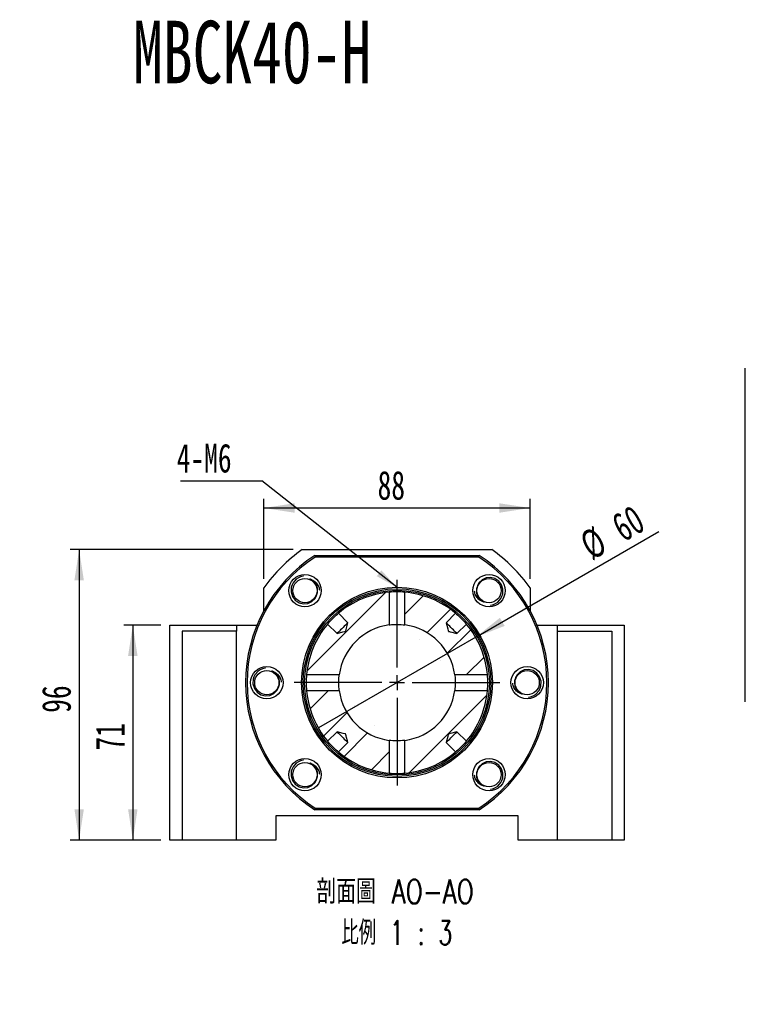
# Paper-space layout 'MBCK40-H' of a CAD drawing. Header units: millimetres. Extents: x 20 to 284, y 3 to 206.
# Tile 4 of 5: x 110 to 190, y 92 to 200. Entities that reach past the tile are written whole.
import ezdxf

# ---------------------------------------------------------------- set-up
doc = ezdxf.new("R2010")
doc.units = ezdxf.units.MM
doc.layers.add('圖層0', color=7, linetype='Continuous')
doc.styles.add('SLDTEXTSTYLE0', font='TXT', dxfattribs={"width": 0.7})
doc.styles.add('SLDTEXTSTYLE3', font='TXT', dxfattribs={"width": 0.7, "bigfont": 'bigfont'})
doc.styles.add('SLDTEXTSTYLE4', font='TXT', dxfattribs={"width": 0.75, "bigfont": 'bigfont'})
doc.styles.add('SLDTEXTSTYLE5', font='TXT', dxfattribs={"width": 0.65625, "bigfont": 'bigfont'})
doc.dimstyles.new('SLDDIMSTYLE2', dxfattribs={"dimtxt": 0.18, "dimasz": 2.5, "dimexe": 0, "dimexo": 0.0625, "dimgap": 0, "dimtad": 0, "dimtih": 1, "dimtoh": 1, "dimdec": 0, "dimrnd": 1e-09, "dimzin": 0, "dimdsep": 46, "dimtxsty": 'Standard', "dimsah": 1, "dimcen": 0.09, "dimadec": 0, "dimazin": 0, "dimtfac": 2.5, "dimtdec": 0, "dimtofl": 0, "dimtmove": 0, "dimatfit": 3, "dimfxl": 1, "dimfrac": 2, "dimtolj": 1, "dimtzin": 0, "dimarcsym": 0})
doc.dimstyles.new('SLDDIMSTYLE3', dxfattribs={"dimtxt": 3.389974, "dimasz": 2.5, "dimexe": 0, "dimexo": 0.0625, "dimgap": 0.847493, "dimtad": 1, "dimlfac": 3, "dimrnd": 1e-09, "dimzin": 12, "dimdsep": 46, "dimtxsty": 'SLDTEXTSTYLE0', "dimsah": 1, "dimcen": 0.09, "dimadec": 0, "dimazin": 3, "dimtfac": 1, "dimtofl": 0, "dimtmove": 0, "dimatfit": 3, "dimfxl": 1, "dimfrac": 2, "dimtolj": 1, "dimtzin": 12, "dimarcsym": 0})
doc.dimstyles.new('SLDDIMSTYLE8', dxfattribs={"dimtxt": 3.389974, "dimasz": 2.5, "dimexe": 0, "dimexo": 0.0625, "dimgap": 0.847493, "dimtad": 1, "dimlfac": 3, "dimrnd": 1e-09, "dimzin": 12, "dimdsep": 46, "dimtxsty": 'SLDTEXTSTYLE0', "dimblk1": 'NONE', "dimsah": 1, "dimcen": 0, "dimadec": 0, "dimazin": 3, "dimtfac": 1, "dimtmove": 0, "dimatfit": 3, "dimldrblk": 'NONE', "dimfxl": 1, "dimfrac": 2, "dimtolj": 1, "dimtzin": 12, "dimarcsym": 0})

# ---------------------------------------------------------------- blocks, each defined once
blk = doc.blocks.new('SW_SYMBOL_HOLE_DIAM')
at = {"layer": '圖層0', "color": 0}
blk.add_line((300, 0), (700, 1000), dxfattribs=at)
blk.add_circle((500, 500), 350, dxfattribs=at)
blk = doc.blocks.new('SW_SYMBOL_HOLE_SPOT')
at = {"layer": '圖層0', "color": 0}
for p, q in [((0, 875), (0, 75)), ((1600, 75), (1600, 875)), ((0, 75), (1600, 75))]:
    blk.add_line(p, q, dxfattribs=at)
blk = doc.blocks.new('SW_NOTE_6')
at = {"layer": '圖層0', "color": 0}
blk.add_line((19.65, 0), (0, 0), dxfattribs=at)
at = {"layer": '圖層0', "color": 0, "xscale": 0.003964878, "yscale": 0.003964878, "zscale": 0.003964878}
for name, p in [('SW_SYMBOL_HOLE_DIAM', (3.75, 5.65)), ('SW_SYMBOL_HOLE_DIAM', (7.63, 0.42)), ('SW_SYMBOL_HOLE_SPOT', (0.43, 0.42))]:
    blk.add_blockref(name, p, dxfattribs=at)
at = {"layer": '圖層0', "color": 0, "char_height": 3.175, "attachment_point": 1}
for s, insert, style in [('6-', (0.43, 9.35), 'SLDTEXTSTYLE0'), ('14\\M+18AD1\\M+190FA', (7.77, 9.35), 'SLDTEXTSTYLE3'), ('20', (11.65, 4.11), 'SLDTEXTSTYLE0')]:
    blk.add_mtext(s, dxfattribs=dict(at, insert=insert, style=style))
blk = doc.blocks.new('_D_28')
at = {"layer": '圖層0', "color": 7}
for p, q in [((125.92, 133.6), (121.83, 133.6)), ((122.83, 133.6), (122.83, 109.93)), ((125.92, 109.93), (121.83, 109.93))]:
    blk.add_line(p, q, dxfattribs=at)
for points in [[(122.83, 133.6), (122.31, 130.21), (123.35, 130.21)], [(122.83, 109.93), (123.35, 113.32), (122.31, 113.32)]]:
    blk.add_solid(points, dxfattribs=at)
at = {"layer": '圖層0', "color": 7, "insert": (118.74, 119.78), "char_height": 3.175, "attachment_point": 1, "rotation": 90, "style": 'SLDTEXTSTYLE0'}
blk.add_mtext('71', dxfattribs=at)
blk = doc.blocks.new('_D_29')
at = {"layer": '圖層0', "color": 7}
for p, q in [((137.25, 138.7), (137.25, 147.5)), ((166.58, 138.7), (166.58, 147.5)), ((166.58, 146.5), (137.25, 146.5))]:
    blk.add_line(p, q, dxfattribs=at)
for points in [[(137.25, 146.5), (140.64, 145.98), (140.64, 147.02)], [(166.58, 146.5), (163.19, 147.02), (163.19, 145.98)]]:
    blk.add_solid(points, dxfattribs=at)
at = {"layer": '圖層0', "color": 7, "insert": (149.78, 150.59), "char_height": 3.175, "attachment_point": 1, "style": 'SLDTEXTSTYLE0'}
blk.add_mtext('88', dxfattribs=at)
blk = doc.blocks.new('_D_30')
at = {"layer": '圖層0', "color": 7}
for p, q in [((140.48, 141.93), (115.92, 141.93)), ((116.92, 141.93), (116.92, 109.93)), ((125.92, 109.93), (115.92, 109.93))]:
    blk.add_line(p, q, dxfattribs=at)
for points in [[(116.92, 141.93), (116.4, 138.54), (117.44, 138.54)], [(116.92, 109.93), (117.44, 113.32), (116.4, 113.32)]]:
    blk.add_solid(points, dxfattribs=at)
at = {"layer": '圖層0', "color": 7, "insert": (112.82, 123.94), "char_height": 3.175, "attachment_point": 1, "rotation": 90, "style": 'SLDTEXTSTYLE0'}
blk.add_mtext('96', dxfattribs=at)
blk = doc.blocks.new('_D_31')
at = {"layer": '圖層0', "color": 7}
for q in [(180.73, 143.9), (143.26, 122.27)]:
    blk.add_line((160.58, 132.27), q, dxfattribs=at)
blk.add_solid([(160.58, 132.27), (163.77, 133.51), (163.25, 134.41)], dxfattribs=at)
at = {"layer": '圖層0', "color": 7, "char_height": 3.175, "attachment_point": 1, "rotation": 30, "style": 'SLDTEXTSTYLE0'}
for s, insert in [('60', (175.25, 145.45)), ('%%c', (171.76, 143.44))]:
    blk.add_mtext(s, dxfattribs=dict(at, insert=insert))
blk = doc.blocks.new('_NONE')
blk = doc.blocks.new('SW_NOTE_7')
at = {"layer": '圖層0', "color": 0, "char_height": 2.6458, "attachment_point": 2}
for s, insert, style in [('\\M+19655\\M+196CA\\M+19AA4 AO-AO', (11.74, 3.41), 'SLDTEXTSTYLE4'), ('\\M+194E4\\M+197E1 1 : 3', (11.93, -1.12), 'SLDTEXTSTYLE5')]:
    blk.add_mtext(s, dxfattribs=dict(at, insert=insert, style=style))
blk = doc.blocks.new('SW_NOTE_8')
at = {"layer": '圖層0', "color": 0}
blk.add_line((-8.96, 0), (0, 0), dxfattribs=at)
at = {"layer": '圖層0', "color": 0, "insert": (-9.36, 4.11), "char_height": 3.175, "attachment_point": 1, "style": 'SLDTEXTSTYLE0'}
blk.add_mtext('4-M6', dxfattribs=at)
blk = doc.blocks.new('SW_CENTERMARKSYMBOL_15')
at = {"layer": '圖層0', "color": 0}
for p, q in [((0, 1.67), (0, 11.33)), ((-1.67, 0), (-11.33, 0)), ((0, 0), (-0.83, 0)), ((0, 0), (0, 0.83)), ((0, 0), (0, -0.83)), ((0, 0), (0.83, 0)), ((1.67, 0), (11.33, 0)), ((0, -1.67), (0, -11.33))]:
    blk.add_line(p, q, dxfattribs=at)

psp = doc.layouts.new('MBCK40-H')

# ---------------------------------------------------------------- hatches: boundary and pattern name
at = {"linetype": 'Continuous', "lineweight": 18}
h = psp.add_hatch(dxfattribs=at)
h.set_pattern_fill('ANSI31', style=0)
edge = h.paths.add_edge_path(flags=0)
edge.add_spline(control_points=[(146.496, 133.8648), (146.422, 133.568), (146.3484, 133.271), (146.2739, 132.9743), (146.2717, 132.9658), (146.2696, 132.9573), (146.2674, 132.9488), (146.2663, 132.9443), (146.2651, 132.9399), (146.2639, 132.9355), (146.2633, 132.9332), (146.2626, 132.9309), (146.2619, 132.9286), (146.2614, 132.9274), (146.261, 132.9261), (146.2603, 132.925), (146.2599, 132.9242), (146.2593, 132.9235), (146.2586, 132.9229), (146.2578, 132.9222), (146.2567, 132.9216), (146.2557, 132.9212), (146.2512, 132.9193), (146.2464, 132.9182), (146.2416, 132.917), (146.2228, 132.912), (146.2039, 132.9074), (146.185, 132.9027), (146.1095, 132.8838), (146.0339, 132.865), (145.9584, 132.8461), (145.7447, 132.7928), (145.5311, 132.7396), (145.3175, 132.6863)], knot_values=[0.00942061, 0.00942061, 0.00942061, 0.00942061, 0.01217392, 0.01217392, 0.01217392, 0.01225302, 0.01225302, 0.01225302, 0.0122941, 0.0122941, 0.0122941, 0.01231574, 0.01231574, 0.01231574, 0.01232764, 0.01232764, 0.01232764, 0.01233575, 0.01233575, 0.01233575, 0.01234591, 0.01234591, 0.01234591, 0.01239021, 0.01239021, 0.01239021, 0.01256628, 0.01256628, 0.01256628, 0.01327053, 0.01327053, 0.01327053, 0.0152617, 0.0152617, 0.0152617, 0.0152617], weights=[1, 1, 1, 1, 1, 1, 1, 1, 1, 1, 1, 1, 1, 1, 1, 1, 1, 1, 1, 1, 1, 1, 1, 1, 1, 1, 1, 1, 1, 1, 1, 1, 1, 1], degree=3, periodic=0)
edge.add_line((145.3175, 132.6863), (144.2814, 133.7224))
edge.add_arc((151.9171, 127.2652), 10, 139.780132, 175.124034)
edge.add_line((141.9533, 128.1151), (145.557, 128.1151))
edge.add_arc((151.9171, 127.2652), 6.4167, 97.612113, 172.387887, ccw=False)
edge.add_line((151.0672, 133.6253), (151.0672, 137.229))
edge.add_arc((151.9171, 127.2652), 10, 94.875966, 130.219868)
edge.add_line((145.4599, 134.9009), (146.496, 133.8648))
h = psp.add_hatch(dxfattribs=at)
h.set_pattern_fill('ANSI31', style=0)
edge = h.paths.add_edge_path(flags=0)
edge.add_spline(control_points=[(158.5168, 132.6863), (158.459, 132.7007), (158.4013, 132.7151), (158.3435, 132.7295), (158.2195, 132.7604), (158.0955, 132.7914), (157.9715, 132.8223), (157.9074, 132.8383), (157.8433, 132.8543), (157.7792, 132.8702), (157.746, 132.8785), (157.7129, 132.8868), (157.6798, 132.8951), (157.6627, 132.8993), (157.6455, 132.9036), (157.6284, 132.9079), (157.6195, 132.9101), (157.6107, 132.9124), (157.6018, 132.9146), (157.5972, 132.9158), (157.5926, 132.917), (157.5881, 132.9182), (157.5857, 132.9189), (157.5833, 132.9195), (157.5809, 132.9203), (157.5796, 132.9208), (157.5783, 132.9213), (157.5771, 132.9219), (157.5763, 132.9224), (157.5756, 132.9229), (157.575, 132.9236), (157.5744, 132.9243), (157.5739, 132.9251), (157.5735, 132.9259), (157.5717, 132.9297), (157.5708, 132.934), (157.5697, 132.9381), (157.5653, 132.9546), (157.5612, 132.9711), (157.5571, 132.9875), (157.5406, 133.0535), (157.5242, 133.1194), (157.5077, 133.1854), (157.4512, 133.4119), (157.3948, 133.6383), (157.3383, 133.8648)], knot_values=[0.00166207, 0.00166207, 0.00166207, 0.00166207, 0.00219777, 0.00219777, 0.00219777, 0.00334818, 0.00334818, 0.00334818, 0.00394274, 0.00394274, 0.00394274, 0.00425004, 0.00425004, 0.00425004, 0.00440892, 0.00440892, 0.00440892, 0.00449112, 0.00449112, 0.00449112, 0.00453381, 0.00453381, 0.00453381, 0.00455626, 0.00455626, 0.00455626, 0.00456857, 0.00456857, 0.00456857, 0.00457676, 0.00457676, 0.00457676, 0.00458492, 0.00458492, 0.00458492, 0.00462374, 0.00462374, 0.00462374, 0.00477739, 0.00477739, 0.00477739, 0.00539196, 0.00539196, 0.00539196, 0.00750254, 0.00750254, 0.00750254, 0.00750254], weights=[1, 1, 1, 1, 1, 1, 1, 1, 1, 1, 1, 1, 1, 1, 1, 1, 1, 1, 1, 1, 1, 1, 1, 1, 1, 1, 1, 1, 1, 1, 1, 1, 1, 1, 1, 1, 1, 1, 1, 1, 1, 1, 1, 1, 1, 1], degree=3, periodic=0)
edge.add_line((157.3383, 133.8648), (158.3744, 134.9009))
edge.add_arc((151.9171, 127.2652), 10, 49.780132, 85.124034)
edge.add_line((152.7671, 137.229), (152.7671, 133.6253))
edge.add_arc((151.9171, 127.2652), 6.4167, 7.612113, 82.387887, ccw=False)
edge.add_line((158.2773, 128.1151), (161.881, 128.1151))
edge.add_arc((151.9171, 127.2652), 10, 4.875966, 40.219868)
edge.add_line((159.5529, 133.7224), (158.5168, 132.6863))
h = psp.add_hatch(dxfattribs=at)
h.set_pattern_fill('ANSI31', style=0)
edge = h.paths.add_edge_path(flags=0)
edge.add_line((146.496, 120.6655), (145.4599, 119.6294))
edge.add_arc((151.9171, 127.2652), 10, 229.780132, 265.124034)
edge.add_line((151.0672, 117.3013), (151.0672, 120.905))
edge.add_arc((151.9171, 127.2652), 6.4167, 187.612113, 262.387887, ccw=False)
edge.add_line((145.557, 126.4152), (141.9533, 126.4152))
edge.add_arc((151.9171, 127.2652), 10, 184.875966, 220.219868)
edge.add_line((144.2814, 120.8079), (145.3175, 121.844))
edge.add_spline(control_points=[(145.3175, 121.844), (145.544, 121.7875), (145.7704, 121.7311), (145.9969, 121.6746), (146.0629, 121.6581), (146.1288, 121.6417), (146.1948, 121.6252), (146.2112, 121.6211), (146.2277, 121.617), (146.2442, 121.6126), (146.2483, 121.6115), (146.2526, 121.6106), (146.2564, 121.6088), (146.2572, 121.6084), (146.258, 121.6079), (146.2587, 121.6073), (146.2594, 121.6067), (146.2599, 121.606), (146.2604, 121.6052), (146.261, 121.604), (146.2615, 121.6027), (146.262, 121.6014), (146.2628, 121.599), (146.2634, 121.5966), (146.2641, 121.5942), (146.2653, 121.5897), (146.2665, 121.5851), (146.2677, 121.5805), (146.2699, 121.5716), (146.2722, 121.5628), (146.2744, 121.5539), (146.2787, 121.5368), (146.283, 121.5196), (146.2872, 121.5025), (146.2955, 121.4694), (146.3038, 121.4363), (146.3121, 121.4031), (146.328, 121.339), (146.344, 121.2749), (146.36, 121.2108), (146.3909, 121.0868), (146.4219, 120.9628), (146.4528, 120.8388), (146.4672, 120.781), (146.4816, 120.7233), (146.496, 120.6655)], knot_values=[0.00934611, 0.00934611, 0.00934611, 0.00934611, 0.01144682, 0.01144682, 0.01144682, 0.01205851, 0.01205851, 0.01205851, 0.01221145, 0.01221145, 0.01221145, 0.01225008, 0.01225008, 0.01225008, 0.01225821, 0.01225821, 0.01225821, 0.01226636, 0.01226636, 0.01226636, 0.01227862, 0.01227862, 0.01227862, 0.01230096, 0.01230096, 0.01230096, 0.01234344, 0.01234344, 0.01234344, 0.01242527, 0.01242527, 0.01242527, 0.0125834, 0.0125834, 0.0125834, 0.01288927, 0.01288927, 0.01288927, 0.01348105, 0.01348105, 0.01348105, 0.01462608, 0.01462608, 0.01462608, 0.01515928, 0.01515928, 0.01515928, 0.01515928], weights=[1, 1, 1, 1, 1, 1, 1, 1, 1, 1, 1, 1, 1, 1, 1, 1, 1, 1, 1, 1, 1, 1, 1, 1, 1, 1, 1, 1, 1, 1, 1, 1, 1, 1, 1, 1, 1, 1, 1, 1, 1, 1, 1, 1, 1, 1], degree=3, periodic=0)
h = psp.add_hatch(dxfattribs=at)
h.set_pattern_fill('ANSI31', style=0)
edge = h.paths.add_edge_path(flags=0)
edge.add_line((158.3744, 119.6294), (157.3383, 120.6655))
edge.add_spline(control_points=[(157.3383, 120.6655), (157.3948, 120.892), (157.4512, 121.1185), (157.5077, 121.3449), (157.5242, 121.4109), (157.5406, 121.4768), (157.5571, 121.5428), (157.5612, 121.5592), (157.5653, 121.5758), (157.5697, 121.5922), (157.5708, 121.5963), (157.5717, 121.6006), (157.5735, 121.6044), (157.5739, 121.6053), (157.5744, 121.6061), (157.575, 121.6067), (157.5756, 121.6074), (157.5763, 121.608), (157.5771, 121.6084), (157.5783, 121.6091), (157.5796, 121.6095), (157.5809, 121.61), (157.5833, 121.6108), (157.5857, 121.6114), (157.5881, 121.6121), (157.5926, 121.6133), (157.5972, 121.6145), (157.6018, 121.6157), (157.6107, 121.618), (157.6195, 121.6202), (157.6284, 121.6224), (157.6455, 121.6267), (157.6627, 121.631), (157.6798, 121.6353), (157.7129, 121.6435), (157.746, 121.6518), (157.7792, 121.6601), (157.8433, 121.6761), (157.9074, 121.692), (157.9715, 121.708), (158.0955, 121.7389), (158.2195, 121.7699), (158.3435, 121.8008), (158.4013, 121.8152), (158.459, 121.8296), (158.5168, 121.844)], knot_values=[0.00934611, 0.00934611, 0.00934611, 0.00934611, 0.01144682, 0.01144682, 0.01144682, 0.01205851, 0.01205851, 0.01205851, 0.01221145, 0.01221145, 0.01221145, 0.01225008, 0.01225008, 0.01225008, 0.01225821, 0.01225821, 0.01225821, 0.01226636, 0.01226636, 0.01226636, 0.01227862, 0.01227862, 0.01227862, 0.01230096, 0.01230096, 0.01230096, 0.01234344, 0.01234344, 0.01234344, 0.01242527, 0.01242527, 0.01242527, 0.0125834, 0.0125834, 0.0125834, 0.01288927, 0.01288927, 0.01288927, 0.01348105, 0.01348105, 0.01348105, 0.01462608, 0.01462608, 0.01462608, 0.01515928, 0.01515928, 0.01515928, 0.01515928], weights=[1, 1, 1, 1, 1, 1, 1, 1, 1, 1, 1, 1, 1, 1, 1, 1, 1, 1, 1, 1, 1, 1, 1, 1, 1, 1, 1, 1, 1, 1, 1, 1, 1, 1, 1, 1, 1, 1, 1, 1, 1, 1, 1, 1, 1, 1], degree=3, periodic=0)
edge.add_line((158.5168, 121.844), (159.5529, 120.8079))
edge.add_arc((151.9171, 127.2652), 10, 319.780132, 355.124034)
edge.add_line((161.881, 126.4152), (158.2773, 126.4152))
edge.add_arc((151.9171, 127.2652), 6.4167, 277.612113, 352.387887, ccw=False)
edge.add_line((152.7671, 120.905), (152.7671, 117.3013))
edge.add_arc((151.9171, 127.2652), 10, 274.875966, 310.219868)

# ---------------------------------------------------------------- linework, layer by layer
at = {"color": 7, "linetype": 'Continuous', "lineweight": 25}
for p, q in [((190.2651, 125.1684), (190.2651, 161.9128)), ((141.4822, 141.9318), (162.3521, 141.9318)), ((142.874, 141.2652), (142.9233, 141.0985)), ((142.874, 141.2652), (160.9603, 141.2652)), ((160.911, 141.0985), (142.9233, 141.0985)), ((160.911, 141.0985), (160.9603, 141.2652)), ((137.2505, 135.1814), (137.2505, 137.7001)), ((151.0672, 137.229), (151.0672, 133.6253)), ((152.7671, 133.6253), (152.7671, 137.229)), ((166.5838, 137.7001), (166.5838, 135.1814)), ((146.496, 133.8648), (145.4599, 134.9009)), ((158.3744, 134.9009), (157.3383, 133.8648)), ((126.9171, 109.9318), (126.9171, 133.5985)), ((126.9171, 133.5985), (134.2505, 133.5985)), ((134.2505, 133.5985), (134.2505, 132.9318)), ((134.2505, 133.5985), (136.5007, 133.5985)), ((144.2814, 133.7224), (145.3175, 132.6863)), ((158.5168, 132.6863), (159.5529, 133.7224)), ((167.3336, 133.5985), (169.5838, 133.5985)), ((169.5838, 133.5985), (176.9171, 133.5985)), ((169.5838, 132.9318), (169.5838, 133.5985)), ((176.9171, 133.5985), (176.9171, 109.9318)), ((128.2505, 132.9318), (128.2505, 109.9318)), ((134.2505, 132.9318), (128.2505, 132.9318)), ((134.2505, 109.9318), (134.2505, 132.9318)), ((169.5838, 109.9318), (169.5838, 132.9318)), ((169.5838, 132.9318), (175.5838, 132.9318)), ((175.5838, 132.9318), (175.5838, 109.9318)), ((145.557, 128.1151), (141.9533, 128.1151)), ((161.881, 128.1151), (158.2773, 128.1151)), ((141.9533, 126.4152), (145.557, 126.4152)), ((158.2773, 126.4152), (161.881, 126.4152)), ((145.3175, 121.844), (144.2814, 120.8079)), ((159.5529, 120.8079), (158.5168, 121.844)), ((145.4599, 119.6294), (146.496, 120.6655)), ((151.0672, 120.905), (151.0672, 117.3013)), ((152.7671, 117.3013), (152.7671, 120.905)), ((157.3383, 120.6655), (158.3744, 119.6294)), ((142.874, 113.2652), (142.9233, 113.4318)), ((160.9603, 113.2652), (142.874, 113.2652)), ((142.9233, 113.4318), (160.911, 113.4318)), ((160.911, 113.4318), (160.9603, 113.2652)), ((165.2505, 112.5985), (138.5838, 112.5985)), ((138.5838, 112.5985), (138.5838, 109.9318)), ((165.2505, 109.9318), (165.2505, 112.5985)), ((128.2505, 109.9318), (126.9171, 109.9318)), ((134.2505, 109.9318), (128.2505, 109.9318)), ((138.5838, 109.9318), (134.2505, 109.9318)), ((169.5838, 109.9318), (165.2505, 109.9318)), ((175.5838, 109.9318), (169.5838, 109.9318)), ((176.9171, 109.9318), (175.5838, 109.9318))]:
    psp.add_line(p, q, dxfattribs=at)
at = {"color": 7, "linetype": 'Continuous', "lineweight": 25, "flags": 128}
for points in [[(141.635, 138.9977), (141.5705, 138.9926), (141.3058, 138.9258), (141.0572, 138.8148), (140.8313, 138.6631), (140.4797, 138.2654), (140.3593, 138.0276), (140.2812, 137.7728), (140.2601, 137.2537), (140.4127, 136.7591), (140.7184, 136.3505), (141.1378, 136.0706), (141.624, 135.9488), (142.1126, 135.9958), (142.5576, 136.2041), (142.8974, 136.5406), (143.0651, 136.8505), (143.0651, 136.8505)], [(162.1992, 135.803), (162.2638, 135.8081), (162.5285, 135.8749), (162.7771, 135.9859), (163.003, 136.1376), (163.3546, 136.5353), (163.475, 136.7731), (163.5531, 137.0279), (163.5742, 137.547), (163.4216, 138.0416), (163.1159, 138.4502), (162.6965, 138.7301), (162.2103, 138.8519), (161.7217, 138.8049), (161.2767, 138.5966), (160.9369, 138.2601), (160.7692, 137.9502), (160.7692, 137.9502)], [(144.2814, 133.7224), (144.2954, 133.7389), (144.3657, 133.8207), (144.4897, 133.9609), (144.6566, 134.1415), (144.8492, 134.3393), (145.0463, 134.5309), (145.2253, 134.6961), (145.3644, 134.8191), (145.4448, 134.8881), (145.4599, 134.9009), (145.4599, 134.9009)], [(158.3744, 134.9009), (158.3909, 134.8869), (158.4727, 134.8166), (158.6129, 134.6926), (158.7935, 134.5257), (158.9913, 134.3331), (159.1829, 134.136), (159.3481, 133.957), (159.4711, 133.8179), (159.5401, 133.7375), (159.5529, 133.7224), (159.5529, 133.7224)], [(146.496, 133.8648), (146.4795, 133.8483), (146.4294, 133.7983), (146.3489, 133.7177), (146.2424, 133.6112), (146.1163, 133.4852), (145.978, 133.3468), (145.8355, 133.2043), (145.6971, 133.066), (145.5711, 132.9399), (145.4646, 132.8334), (145.384, 132.7529), (145.334, 132.7028), (145.3175, 132.6863)], [(145.3175, 132.6863), (145.9584, 132.8461), (146.185, 132.9027), (146.2416, 132.917), (146.2557, 132.9212), (146.2586, 132.9229), (146.2603, 132.925), (146.2619, 132.9286), (146.2639, 132.9355), (146.2674, 132.9488), (146.2739, 132.9743), (146.496, 133.8648)], [(151.0672, 133.6253), (151.0725, 133.626), (151.1504, 133.6358), (151.3136, 133.6534), (151.5459, 133.6711), (151.8206, 133.6811), (152.1043, 133.6791), (152.3659, 133.6661), (152.5787, 133.6476), (152.7183, 133.6316), (152.7671, 133.6253), (152.7671, 133.6253)], [(158.5168, 132.6863), (158.5003, 132.7028), (158.4503, 132.7529), (158.3697, 132.8334), (158.2632, 132.9399), (158.1371, 133.066), (157.9988, 133.2043), (157.8563, 133.3468), (157.718, 133.4852), (157.5919, 133.6112), (157.4854, 133.7177), (157.4048, 133.7983), (157.3548, 133.8483), (157.3383, 133.8648)], [(157.3383, 133.8648), (157.5077, 133.1854), (157.5571, 132.9875), (157.5697, 132.9381), (157.5735, 132.9259), (157.575, 132.9236), (157.5771, 132.9219), (157.5809, 132.9203), (157.5881, 132.9182), (157.6018, 132.9146), (157.6284, 132.9079), (157.6798, 132.8951), (157.7792, 132.8702), (157.9715, 132.8223), (158.3435, 132.7295), (158.5168, 132.6863)], [(137.4369, 128.8625), (137.3723, 128.8574), (137.1076, 128.7906), (136.8591, 128.6796), (136.6331, 128.5279), (136.2816, 128.1302), (136.1611, 127.8924), (136.083, 127.6376), (136.062, 127.1185), (136.2145, 126.6239), (136.5203, 126.2153), (136.9397, 125.9354), (137.4259, 125.8136), (137.9145, 125.8606), (138.3594, 126.0689), (138.6993, 126.4054), (138.867, 126.7153), (138.867, 126.7153)], [(145.557, 126.4152), (145.557, 126.4152), (145.551, 126.4616), (145.5354, 126.597), (145.5168, 126.8081), (145.5034, 127.0719), (145.5005, 127.2652), (145.5066, 127.5451), (145.5223, 127.7935), (145.5409, 127.9838), (145.5542, 128.0938), (145.557, 128.1151)], [(158.2773, 128.1151), (158.278, 128.1098), (158.2878, 128.0319), (158.3054, 127.8687), (158.3231, 127.6364), (158.3331, 127.3617), (158.3311, 127.078), (158.3181, 126.8164), (158.2996, 126.6036), (158.2836, 126.464), (158.2773, 126.4152), (158.2773, 126.4152)], [(166.3974, 125.6678), (166.4619, 125.6729), (166.7267, 125.7397), (166.9752, 125.8507), (167.2012, 126.0024), (167.5527, 126.4001), (167.6732, 126.6379), (167.7513, 126.8927), (167.7723, 127.4118), (167.6198, 127.9064), (167.314, 128.315), (166.8946, 128.5949), (166.4084, 128.7167), (165.9198, 128.6697), (165.4749, 128.4615), (165.135, 128.1249), (164.9673, 127.815), (164.9673, 127.815)], [(145.3175, 121.844), (145.334, 121.8275), (145.384, 121.7775), (145.4646, 121.6969), (145.5711, 121.5904), (145.6971, 121.4643), (145.8355, 121.326), (145.978, 121.1835), (146.1163, 121.0452), (146.2424, 120.9191), (146.3489, 120.8126), (146.4294, 120.732), (146.4795, 120.682), (146.496, 120.6655)], [(146.496, 120.6655), (146.4528, 120.8388), (146.36, 121.2108), (146.3121, 121.4031), (146.2872, 121.5025), (146.2744, 121.5539), (146.2677, 121.5805), (146.2641, 121.5942), (146.262, 121.6014), (146.2604, 121.6052), (146.2587, 121.6073), (146.2564, 121.6088), (146.2442, 121.6126), (146.1948, 121.6252), (145.9969, 121.6746), (145.3175, 121.844)], [(157.3383, 120.6655), (157.3548, 120.682), (157.4048, 120.732), (157.4854, 120.8126), (157.5919, 120.9191), (157.718, 121.0452), (157.8563, 121.1835), (157.9988, 121.326), (158.1371, 121.4643), (158.2632, 121.5904), (158.3697, 121.6969), (158.4503, 121.7775), (158.5003, 121.8275), (158.5168, 121.844)], [(158.5168, 121.844), (158.3435, 121.8008), (157.9715, 121.708), (157.7792, 121.6601), (157.6798, 121.6353), (157.6284, 121.6224), (157.6018, 121.6157), (157.5881, 121.6121), (157.5809, 121.61), (157.5771, 121.6084), (157.575, 121.6067), (157.5735, 121.6044), (157.5697, 121.5922), (157.5571, 121.5428), (157.5077, 121.3449), (157.3383, 120.6655)], [(145.4599, 119.6294), (145.4434, 119.6434), (145.3616, 119.7137), (145.2214, 119.8377), (145.0408, 120.0046), (144.843, 120.1972), (144.6514, 120.3943), (144.4862, 120.5733), (144.3632, 120.7124), (144.2942, 120.7928), (144.2814, 120.8079), (144.2814, 120.8079)], [(152.7671, 120.905), (152.7618, 120.9043), (152.6839, 120.8945), (152.5207, 120.8769), (152.2884, 120.8592), (152.0137, 120.8492), (151.73, 120.8512), (151.4684, 120.8642), (151.2555, 120.8827), (151.116, 120.8987), (151.0671, 120.905), (151.0672, 120.905)], [(159.5529, 120.8079), (159.5389, 120.7914), (159.4686, 120.7096), (159.3446, 120.5694), (159.1777, 120.3888), (158.9851, 120.191), (158.788, 119.9994), (158.609, 119.8342), (158.4699, 119.7112), (158.3895, 119.6422), (158.3744, 119.6294), (158.3744, 119.6294)], [(141.635, 118.7273), (141.5705, 118.7222), (141.3058, 118.6554), (141.0572, 118.5444), (140.8313, 118.3927), (140.4797, 117.995), (140.3593, 117.7572), (140.2812, 117.5024), (140.2601, 116.9833), (140.4127, 116.4887), (140.7184, 116.0801), (141.1378, 115.8002), (141.624, 115.6784), (142.1126, 115.7254), (142.5576, 115.9337), (142.8974, 116.2702), (143.0651, 116.5801), (143.0651, 116.5801)], [(162.1992, 115.5326), (162.2638, 115.5377), (162.5285, 115.6045), (162.7771, 115.7155), (163.003, 115.8672), (163.3546, 116.2649), (163.475, 116.5027), (163.5531, 116.7575), (163.5742, 117.2766), (163.4216, 117.7712), (163.1159, 118.1798), (162.6965, 118.4597), (162.2103, 118.5815), (161.7217, 118.5345), (161.2767, 118.3263), (160.9369, 117.9897), (160.7692, 117.6798), (160.7692, 117.6798)]]:
    psp.add_lwpolyline(points, dxfattribs=at)
at = {"color": 7, "linetype": 'Continuous', "lineweight": 25}
for centre, radius in [((141.7819, 137.4004), 1.7833), ((162.0523, 137.4004), 1.7833), ((141.7819, 137.4004), 1.3333), ((151.9171, 127.2652), 10.5), ((162.0523, 137.4004), 1.3333), ((151.9171, 127.2652), 10.3333), ((151.9171, 127.2652), 10.1667), ((137.5838, 127.2652), 1.7833), ((137.5838, 127.2652), 1.3333), ((166.2505, 127.2652), 1.7833), ((166.2505, 127.2652), 1.3333), ((141.7819, 117.13), 1.7833), ((141.7819, 117.13), 1.3333), ((162.0523, 117.13), 1.7833), ((162.0523, 117.13), 1.3333)]:
    psp.add_circle(centre, radius, dxfattribs=at)
for centre, radius, start, end in [((151.9171, 127.2652), 16.6667, 122.85988, 237.14012), ((151.9171, 127.2652), 16.5, 123.030152, 236.969848), ((151.9171, 127.2652), 18, 125.430945, 144.569055), ((151.9171, 127.2652), 16.5, 303.030152, 56.969848), ((151.9171, 127.2652), 16.6667, 302.85988, 57.14012), ((151.9171, 127.2652), 18, 35.430945, 54.569055), ((151.9171, 127.2652), 10, 94.875966, 130.219868), ((151.9171, 127.2652), 9.9999, 85.124003, 94.875997), ((151.9171, 127.2652), 10, 49.780132, 85.124034), ((151.9171, 127.2652), 10, 139.780132, 175.124034), ((151.9171, 127.2652), 6.4167, 97.612113, 172.387887), ((151.9171, 127.2652), 6.4167, 7.612113, 82.387887), ((151.9171, 127.2652), 10, 4.875966, 40.219868), ((151.9172, 127.2652), 10, 175.124046, 184.875954), ((151.9172, 127.2652), 9.9999, 355.124003, 4.875997), ((151.9171, 127.2652), 10, 184.875966, 220.219868), ((151.9171, 127.2652), 6.4167, 187.612113, 262.387887), ((151.9171, 127.2652), 6.4167, 277.612113, 352.387887), ((151.9171, 127.2652), 10, 319.780132, 355.124034), ((151.9171, 127.2652), 10, 229.780132, 265.124034), ((151.9171, 127.2652), 10, 274.875966, 310.219868), ((151.9171, 127.2651), 9.9999, 265.124003, 274.875997)]:
    psp.add_arc(centre, radius, start, end, dxfattribs=at)
for points, knots in [([(142.3318, 138.6835), (142.4803, 138.6252), (142.7795, 138.5077), (143.1261, 138.1547), (143.3352, 137.7841), (143.361, 137.5319), (143.3697, 137.4471)], [0, 0, 0, 0, 0.27685574, 0.55810145, 0.85154099, 1, 1, 1, 1]), ([(143.0651, 136.8505), (143.0941, 136.9292), (143.1499, 137.0806), (143.1816, 137.3185), (143.1764, 137.5511), (143.1321, 137.7798), (143.0507, 137.9982), (142.8946, 138.2677), (142.6561, 138.5187), (142.4241, 138.6366), (142.3318, 138.6835)], [0, 0, 0, 0, 0.11470625, 0.22065319, 0.32660021, 0.43254738, 0.53849402, 0.64444104, 0.85864388, 1, 1, 1, 1]), ([(160.7692, 137.9502), (160.7402, 137.8715), (160.6843, 137.7201), (160.6527, 137.4822), (160.6579, 137.2496), (160.7022, 137.0209), (160.7836, 136.8025), (160.9397, 136.533), (161.1782, 136.282), (161.4102, 136.1641), (161.5025, 136.1172)], [0, 0, 0, 0, 0.11470626, 0.22065321, 0.32660024, 0.43254714, 0.53849405, 0.64444108, 0.85864373, 1, 1, 1, 1]), ([(161.5025, 136.1172), (161.354, 136.1755), (161.0548, 136.293), (160.7082, 136.646), (160.4991, 137.0166), (160.4733, 137.2688), (160.4646, 137.3536)], [0, 0, 0, 0, 0.27685564, 0.55810125, 0.85154069, 1, 1, 1, 1]), ([(138.1337, 128.5483), (138.2821, 128.49), (138.5814, 128.3725), (138.9279, 128.0195), (139.1371, 127.6489), (139.1629, 127.3967), (139.1716, 127.3119)], [0, 0, 0, 0, 0.27685549, 0.55810124, 0.85154092, 1, 1, 1, 1]), ([(138.867, 126.7153), (138.896, 126.794), (138.9518, 126.9454), (138.9834, 127.1833), (138.9783, 127.4159), (138.9339, 127.6446), (138.8526, 127.863), (138.6964, 128.1325), (138.4579, 128.3835), (138.2259, 128.5014), (138.1337, 128.5483)], [0, 0, 0, 0, 0.11470629, 0.22065326, 0.32660024, 0.43254726, 0.53849426, 0.64444124, 0.85864385, 1, 1, 1, 1]), ([(165.7006, 125.982), (165.5521, 126.0403), (165.2529, 126.1578), (164.9064, 126.5108), (164.6972, 126.8814), (164.6714, 127.1337), (164.6627, 127.2184)], [0, 0, 0, 0, 0.27685549, 0.55810124, 0.85154092, 1, 1, 1, 1]), ([(164.9673, 127.815), (164.9383, 127.7363), (164.8825, 127.5849), (164.8508, 127.347), (164.856, 127.1144), (164.9003, 126.8857), (164.9817, 126.6673), (165.1378, 126.3978), (165.3764, 126.1468), (165.6084, 126.0289), (165.7006, 125.982)], [0, 0, 0, 0, 0.11470629, 0.22065326, 0.32660024, 0.43254726, 0.53849426, 0.64444124, 0.85864385, 1, 1, 1, 1]), ([(142.3318, 118.4131), (142.4803, 118.3548), (142.7795, 118.2373), (143.1261, 117.8843), (143.3352, 117.5137), (143.361, 117.2615), (143.3697, 117.1767)], [0, 0, 0, 0, 0.27685564, 0.55810125, 0.85154069, 1, 1, 1, 1]), ([(143.0651, 116.5801), (143.0941, 116.6588), (143.1499, 116.8102), (143.1816, 117.0481), (143.1764, 117.2807), (143.1321, 117.5094), (143.0507, 117.7278), (142.8946, 117.9973), (142.6561, 118.2483), (142.4241, 118.3662), (142.3318, 118.4131)], [0, 0, 0, 0, 0.11470626, 0.22065321, 0.32660024, 0.43254714, 0.53849405, 0.64444108, 0.85864373, 1, 1, 1, 1]), ([(160.7692, 117.6798), (160.7402, 117.6011), (160.6843, 117.4497), (160.6527, 117.2118), (160.6579, 116.9792), (160.7022, 116.7505), (160.7836, 116.5321), (160.9397, 116.2626), (161.1782, 116.0116), (161.4102, 115.8937), (161.5025, 115.8468)], [0, 0, 0, 0, 0.11470625, 0.22065319, 0.32660021, 0.43254738, 0.53849402, 0.64444104, 0.85864388, 1, 1, 1, 1]), ([(161.5025, 115.8468), (161.354, 115.9051), (161.0548, 116.0226), (160.7082, 116.3756), (160.4991, 116.7462), (160.4733, 116.9985), (160.4646, 117.0832)], [0, 0, 0, 0, 0.27685574, 0.55810145, 0.85154099, 1, 1, 1, 1])]:
    psp.add_open_spline(points, degree=3, knots=knots, dxfattribs=at)

# ---------------------------------------------------------------- block references
at = {"layer": '圖層0', "color": 7}
for name, p in [('SW_NOTE_8', (137.0225, 149.4751)), ('SW_CENTERMARKSYMBOL_15', (151.9171, 127.2652)), ('SW_NOTE_6', (78.8478, 91.8351))]:
    psp.add_blockref(name, p, dxfattribs=at)
at = {"layer": '圖層0'}
psp.add_blockref('SW_NOTE_7', (139.9592, 102.1646), dxfattribs=at)

# ---------------------------------------------------------------- texts
at = {"layer": '圖層0', "color": 7, "insert": (122.8678, 200.1623), "char_height": 6.87917, "attachment_point": 1, "style": 'SLDTEXTSTYLE0'}
psp.add_mtext('MBCK40-H', dxfattribs=at)

# ---------------------------------------------------------------- dimensions: what is measured, and where the dimension line sits
at = {"layer": '圖層0', "color": 7}
dim = psp.add_linear_dim(base=(137.2505, 146.5021), p1=(166.5838, 137.7001), p2=(137.2505, 137.7001), dimstyle='SLDDIMSTYLE3', dxfattribs=at)
dim.commit()
dim.dimension.update_dxf_attribs({"geometry": '_D_29', "text_midpoint": (151.7648, 146.5021), "dimtype": 160})
dim = psp.add_diameter_dim_2p(p1=(143.2569, 122.2652), p2=(160.5774, 132.2652), dimstyle='SLDDIMSTYLE8', dxfattribs=at)
dim.commit()
dim.dimension.update_dxf_attribs({"geometry": '_D_31', "text_midpoint": (177.3635, 141.9566), "dimtype": 163})
for base, p1, picture, middle in [((116.9171, 109.9318), (141.4822, 141.9318), '_D_30', (116.9171, 125.9318)), ((122.8292, 109.9318), (126.9171, 133.5985), '_D_28', (122.8292, 121.7652))]:
    dim = psp.add_linear_dim(base=base, p1=p1, p2=(126.9171, 109.9318), angle=90, dimstyle='SLDDIMSTYLE3', dxfattribs=at)
    dim.commit()
    dim.dimension.update_dxf_attribs({"geometry": picture, "text_midpoint": middle, "dimtype": 160})

# ---------------------------------------------------------------- leaders
psp.add_leader([(151.9076, 137.7651), (137.0225, 149.4751)], dimstyle='SLDDIMSTYLE2', dxfattribs=at)

doc.saveas('drawing.dxf')
